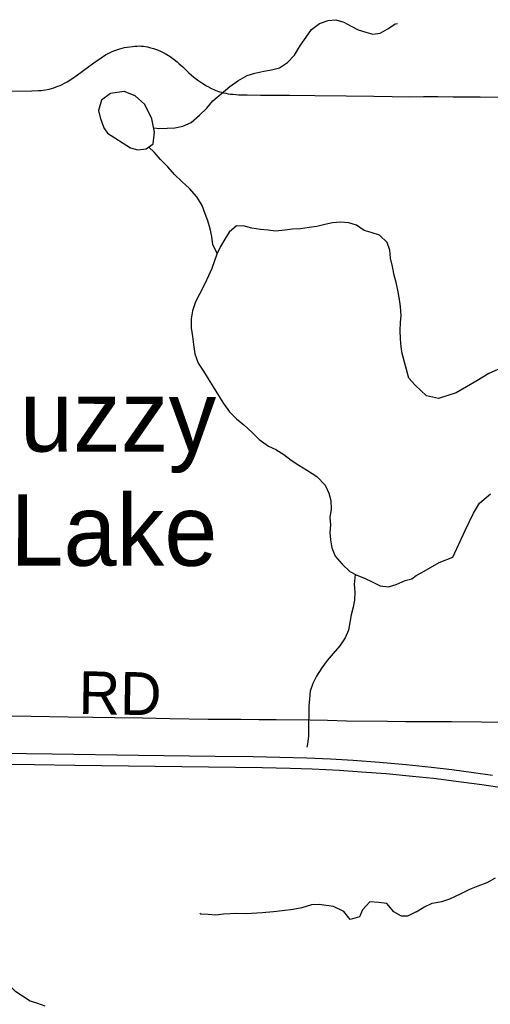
# Model space of a CAD drawing. Header units: feet. Extents: x 2113747 to 2516209, y 960708 to 1356798.
# Tile 96 of 206: x 2310362 to 2313658, y 1133783 to 1140687. Entities that reach past the tile are written whole.
import ezdxf

# ---------------------------------------------------------------- set-up
doc = ezdxf.new("R2010")
doc.units = ezdxf.units.FT
doc.header["$LTSCALE"] = 50
doc.header["$MEASUREMENT"] = 0
for name, color, linetype in [('0_Xref', 7, 'Continuous'), ('GM_X_County_Road', 3, 'Continuous'), ('GM_X_Interstate_Route', 1, 'Continuous'), ('GM_X_Major_Lake', 5, 'Continuous'), ('GM_X_Major_Lake_Text', 5, 'Continuous'), ('GM_X_Minor_Lake', 5, 'Continuous'), ('GM_X_Minor_River', 5, 'Continuous'), ('GM_X_Township_Road', 4, 'Continuous'), ('GM_X_Township_Road_Text', 4, 'Continuous')]:
    doc.layers.add(name, color=color, linetype=linetype)
doc.styles.add('Styledgn030', font='dgn030.shx')
doc.styles.add('Styledgn031', font='dgn031.shx')

# ---------------------------------------------------------------- blocks, each defined once
blk = doc.blocks.new('POR')
at = {"layer": 'GM_X_County_Road', "flags": 128}
for points in [[(2310259.5, 1140185.3), (2310448.2, 1140188.2), (2310493.4, 1140189.9), (2310512.5, 1140191.3), (2310526.4, 1140192.5), (2310542.2, 1140195.2), (2310568.1, 1140200.9), (2310585.4, 1140205), (2310601.5, 1140209.8), (2310617.2, 1140215.5), (2310630.2, 1140220.2), (2310645, 1140226.7), (2310658.5, 1140233.3), (2310675.4, 1140241.9), (2310693.4, 1140252.1), (2310727.2, 1140272.9), (2310767.9, 1140300.7), (2310881.4, 1140384.6), (2310931.9, 1140420.7), (2310962.1, 1140439.9), (2310990.7, 1140455.3), (2311004.9, 1140462), (2311020.3, 1140468.3), (2311034.5, 1140473.7), (2311048.2, 1140478.6), (2311063.5, 1140482.8), (2311080.1, 1140487.1), (2311096.4, 1140491), (2311114.2, 1140494.3), (2311133.2, 1140497.5), (2311152.8, 1140500), (2311168.7, 1140501.7), (2311185.1, 1140502.4), (2311200, 1140502.6), (2311214.2, 1140501.8), (2311228.3, 1140500.7), (2311243.1, 1140498.6), (2311257.3, 1140496.1), (2311271.6, 1140492.9), (2311299.7, 1140485.2), (2311327.3, 1140475.4), (2311353.9, 1140463.7), (2311379.7, 1140450), (2311415.8, 1140427.8), (2311444.9, 1140407.1), (2311465.2, 1140390.9), (2311480, 1140378.2), (2311504, 1140356.1), (2311546.7, 1140315.4), (2311581.2, 1140284.7), (2311609.8, 1140262.2), (2311637, 1140243.4), (2311671.2, 1140223.1), (2311709.3, 1140203.3), (2311722.5, 1140197.1), (2311736.6, 1140191.1), (2311761.6, 1140182.2), (2311775.9, 1140178), (2311790.4, 1140174.5), (2311805.8, 1140171), (2311822.9, 1140168.1), (2311839.3, 1140165.4), (2311855.6, 1140163.7), (2311875.3, 1140161.9), (2311895.1, 1140160.8), (2311922.6, 1140159.7), (2311954.1, 1140159), (2312049.2, 1140157.9), (2312252.5, 1140157.2), (2312429.5, 1140155), (2312649.4, 1140153.8), (2312842.8, 1140151.9), (2312970.8, 1140148.6), (2313089, 1140147.1), (2313190.1, 1140147.3), (2313289.2, 1140147.6)], [(2313289.2, 1140147.6), (2313397.9, 1140146.9), (2313476.4, 1140146.7), (2313587.9, 1140145.4), (2313713.4, 1140144.5), (2313824.5, 1140143.6), (2313930.7, 1140142.1)]]:
    blk.add_lwpolyline(points, dxfattribs=at)
at = {"layer": 'GM_X_Interstate_Route', "flags": 128}
for points in [[(2310228.9, 1135544.4), (2310589.9, 1135539.2), (2311193.7, 1135531.1), (2311732, 1135523.6), (2311996.1, 1135520.1), (2312184.5, 1135515.6), (2312372.1, 1135510.8), (2312537.6, 1135503.3), (2312696.9, 1135494.5), (2312881, 1135480.5), (2313069, 1135463.5), (2313244.9, 1135445.6), (2313388.2, 1135429.5), (2313539.3, 1135409.2), (2313672.2, 1135389.6)], [(2307408.9, 1135495.9), (2307511.2, 1135495.6), (2307581, 1135495), (2307803.3, 1135493), (2308143.6, 1135491.4), (2308520.5, 1135489.1), (2308768.3, 1135487.7), (2309053.9, 1135483.1), (2309490.3, 1135477.6), (2309995.8, 1135471.2), (2310235.3, 1135467.4), (2310465.1, 1135465), (2310747.3, 1135459.7), (2312060.1, 1135442.8), (2312257.1, 1135438.5), (2312411.3, 1135433.1), (2312601.5, 1135424.1), (2312755.5, 1135414.2), (2312929, 1135400.4), (2313112.1, 1135383.4), (2313259, 1135367.8), (2313454.6, 1135344.2), (2313597.8, 1135325.1), (2313771.4, 1135299.1)]]:
    blk.add_lwpolyline(points, dxfattribs=at)
at = {"layer": 'GM_X_Major_Lake', "flags": 128}
for points in [[(2313040.1, 1138347.2), (2313034, 1138393.2), (2313029.9, 1138449.4), (2313027.7, 1138507.5), (2313029.6, 1138563.6), (2313033.5, 1138613.7), (2313029.4, 1138675.8), (2313021.3, 1138725.9), (2313013.2, 1138778), (2313001, 1138836.1), (2312984.9, 1138896.2), (2312972.8, 1138956.3), (2312958.7, 1139014.4), (2312954.5, 1139070.5), (2312934.4, 1139124.5), (2312882.3, 1139176.5), (2312824.3, 1139194.4), (2312774.2, 1139208.4), (2312720.1, 1139246.3), (2312666.1, 1139262.2), (2312608.1, 1139268.1), (2312552.1, 1139262), (2312500.1, 1139251.9), (2312442.1, 1139237.7), (2312390.1, 1139229.6), (2312328.1, 1139221.4), (2312272.1, 1139217.3), (2312218.1, 1139211.2), (2312154.2, 1139205), (2312102.1, 1139210.9), (2312048.1, 1139216.8), (2311988.1, 1139224.7), (2311936.1, 1139238.6), (2311880.1, 1139242.5), (2311828.1, 1139198.3), (2311798.2, 1139148.1), (2311768.3, 1139095.9), (2311742.5, 1139043.8), (2311706.7, 1138943.5), (2311684.8, 1138891.3), (2311658.9, 1138835.2), (2311621, 1138762.9), (2311593.2, 1138708.8), (2311573.3, 1138644.6), (2311563.4, 1138588.4), (2311563.5, 1138526.3), (2311571.7, 1138466.2), (2311579.8, 1138410.1), (2311587.9, 1138344), (2311612.1, 1138277.9), (2311650.2, 1138221.9), (2311682.3, 1138169.8), (2311716.4, 1138111.8), (2311754.6, 1138051.8), (2311788.7, 1137995.7), (2311830.8, 1137937.7), (2311880.9, 1137887.7), (2311931, 1137845.7), (2311987.1, 1137793.7), (2312039.2, 1137743.7), (2312105.4, 1137697.8), (2312155.4, 1137673.8), (2312211.5, 1137637.9), (2312263.6, 1137597.9), (2312317.7, 1137564), (2312377.8, 1137526), (2312441.8, 1137484.1), (2312502, 1137424.1), (2312526.1, 1137368), (2312540.2, 1137315.9), (2312544.3, 1137255.8), (2312534.5, 1137195.7), (2312538.6, 1137145.6), (2312534.7, 1137091.5), (2312538.8, 1137039.4), (2312548.9, 1136983.3), (2312571, 1136925.2), (2312621.2, 1136869.2), (2312673.3, 1136817.2), (2312723.3, 1136791.2), (2312777.4, 1136771.3), (2312835.5, 1136743.4), (2312887.5, 1136717.4), (2312945.5, 1136709.6), (2312999.5, 1136727.7), (2313061.5, 1136753.9)], [(2313061.5, 1136753.9), (2313107.2, 1136766.8), (2313138.9, 1136789.2), (2313178.6, 1136811.8), (2313299.8, 1136881.5), (2313395.3, 1136918.8), (2313481.1, 1137104.4), (2313539.6, 1137227.5), (2313582.8, 1137298.2), (2313660, 1137361.4)], [(2313769.2, 1138259.2), (2313647.9, 1138205.6), (2313562.5, 1138154.4), (2313419.5, 1138070.3), (2313296, 1138030.7), (2313209.8, 1138049.6), (2313130.9, 1138124.9), (2313088.3, 1138174.5), (2313040.1, 1138347.2)]]:
    blk.add_lwpolyline(points, dxfattribs=at)
at = {"layer": 'GM_X_Minor_Lake'}
blk.add_line((2310976.6, 1139891.9), (2311138.8, 1139788), dxfattribs=at)
at = {"layer": 'GM_X_Minor_Lake', "flags": 128}
blk.add_lwpolyline([(2311138.8, 1139788), (2311188.8, 1139774.1), (2311248.8, 1139782.2), (2311296.8, 1139816.4), (2311306.6, 1139898.6), (2311286.4, 1139992.8), (2311238.2, 1140092.9), (2311170, 1140152.9), (2311094, 1140182.7), (2310998, 1140170.5), (2310934.1, 1140122.3), (2310914.2, 1140050.1), (2310926.3, 1140002), (2310950.5, 1139929.9), (2310976.6, 1139891.9)], dxfattribs=at)
at = {"layer": 'GM_X_Minor_River', "flags": 128}
for points in [[(2311300, 1139929.2), (2311342.5, 1139924.7), (2311394.5, 1139926.9), (2311448.5, 1139929), (2311504.5, 1139941.1), (2311562.5, 1139965.3), (2311622.4, 1140017.6), (2311672.3, 1140067.8), (2311714.2, 1140117.9), (2311834, 1140218.4), (2311889.9, 1140258.6), (2311955.8, 1140294.9), (2312009.8, 1140311), (2312071.8, 1140325.2), (2312125.8, 1140335.3), (2312181.7, 1140349.5), (2312237.7, 1140385.7), (2312285.6, 1140437.9), (2312329.4, 1140508.1), (2312367.3, 1140564.3), (2312405.2, 1140618.5), (2312461.1, 1140660.7), (2312523.1, 1140680.9), (2312577.1, 1140687), (2312631.1, 1140669.1), (2312683.2, 1140641.1), (2312733.2, 1140615.2), (2312785.3, 1140599.3), (2312835.3, 1140585.4), (2312887.3, 1140591.5), (2312939.2, 1140623.7), (2312991.2, 1140657.9), (2313007.2, 1140659.9)], [(2311746, 1139051), (2311714.3, 1139107.9), (2311708.2, 1139166), (2311696.1, 1139220.1), (2311680, 1139276.1), (2311659.8, 1139326.2), (2311639.7, 1139384.3), (2311603.6, 1139444.3), (2311551.5, 1139502.3), (2311499.4, 1139550.3), (2311445.2, 1139602.3), (2311399.1, 1139656.3), (2311349, 1139706.3), (2311302.9, 1139758.3), (2311265.5, 1139794.1)], [(2312711.4, 1136797.4), (2312703.5, 1136727.1), (2312709.6, 1136673), (2312705.7, 1136616.8), (2312697.8, 1136566.7), (2312683.9, 1136514.6), (2312664.2, 1136406.3), (2312642.3, 1136352.1), (2312604.4, 1136295.9), (2312556.5, 1136243.7), (2312514.6, 1136193.6), (2312478.7, 1136141.4), (2312440.8, 1136083.2), (2312414.9, 1136033), (2312397, 1135978.9), (2312391.1, 1135924.7), (2312387.3, 1135872.6), (2312387.4, 1135812.5), (2312383.5, 1135762.4), (2312383.7, 1135662.2), (2312377.8, 1135610), (2312373.9, 1135586)], [(2313139.2, 1134430.6), (2313192.8, 1134463.4), (2313250.4, 1134492.2), (2313318.3, 1134505.1), (2313374.1, 1134523.8), (2313449.6, 1134558.9), (2313515.3, 1134589.8), (2313572.9, 1134614.6), (2313634.7, 1134637.4), (2313694.3, 1134670.2)], [(2310089.5, 1134681.1), (2310081.6, 1134629), (2310103.8, 1134578.9), (2310123.9, 1134528.9), (2310112, 1134474.8), (2310056, 1134456.6), (2310002, 1134470.5), (2309950, 1134472.4), (2309896, 1134448.2), (2309872.1, 1134392.1), (2309866.2, 1134337.9), (2309896.4, 1134281.9), (2309960.5, 1134231.9), (2310010.6, 1134189.9), (2310064.7, 1134140), (2310116.8, 1134092), (2310166.9, 1134036), (2310219, 1133982), (2310275.2, 1133928), (2310327.3, 1133878), (2310381.3, 1133842), (2310435.4, 1133808.1), (2310487.5, 1133790.1), (2310537.5, 1133772.2)], [(2313139.2, 1134430.6), (2313079, 1134400.1), (2313035.6, 1134401.3), (2312983.2, 1134430.7), (2312932.5, 1134490.2), (2312876.4, 1134497.6), (2312814.4, 1134502.8), (2312763.1, 1134446), (2312741.7, 1134395.6), (2312675.9, 1134378.7), (2312631.2, 1134434.3), (2312558.8, 1134469.5), (2312458.7, 1134482.3), (2312404.7, 1134479.6), (2312336.9, 1134460.7), (2312277.1, 1134447.9), (2312201.2, 1134438.9), (2312139.3, 1134432.2), (2312059.4, 1134425.1), (2311947.5, 1134417.7), (2311879.5, 1134420.9), (2311789.5, 1134415.7), (2311735.6, 1134409.1), (2311681.6, 1134412.4), (2311629.5, 1134415.8), (2311623.5, 1134419.7)]]:
    blk.add_lwpolyline(points, dxfattribs=at)
at = {"layer": 'GM_X_Township_Road', "flags": 128}
blk.add_lwpolyline([(2310246.6, 1135806.6), (2310443.3, 1135802.8), (2310702.6, 1135799.4), (2310873.2, 1135796.7), (2311028.8, 1135794.2), (2311221.1, 1135791.1), (2311412.4, 1135787.9), (2311682, 1135783.6), (2311911.3, 1135782.1), (2312037.4, 1135780.5), (2312158, 1135779.1), (2312395.5, 1135777.2), (2312517.5, 1135774.5), (2312649.6, 1135771.7), (2312938, 1135768.2), (2313063.5, 1135766.7), (2313214.3, 1135766.3), (2313385.9, 1135765.9), (2313595.9, 1135763.3), (2313766.5, 1135761.2)], dxfattribs=at)
at = {"layer": 'GM_X_Major_Lake_Text', "attachment_point": 4, "line_spacing_factor": 0.8, "style": 'Styledgn031'}
for s, insert, char_height, rotation in [('{\\Fdgn000|c0;\\C256;Muzzy}', (2309806.2, 1137834), 500.214, 359.96911), ('{\\Fdgn000|c0;\\C256;Lake}', (2310296.5, 1137105.1), 500.213, 359.96908)]:
    blk.add_mtext(s, dxfattribs=dict(at, insert=insert, char_height=char_height, rotation=rotation))
at = {"layer": 'GM_X_Township_Road_Text', "insert": (2310773.4, 1135818.9), "char_height": 300, "attachment_point": 7, "rotation": 359.03006, "line_spacing_factor": 0.8, "style": 'Styledgn030'}
blk.add_mtext('{\\Fdgn000|c0;\\C256;RD}', dxfattribs=at)

msp = doc.modelspace()

# ---------------------------------------------------------------- block references
at = {"layer": '0_Xref'}
msp.add_blockref('POR', (0, 0), dxfattribs=at)

doc.saveas('drawing.dxf')
